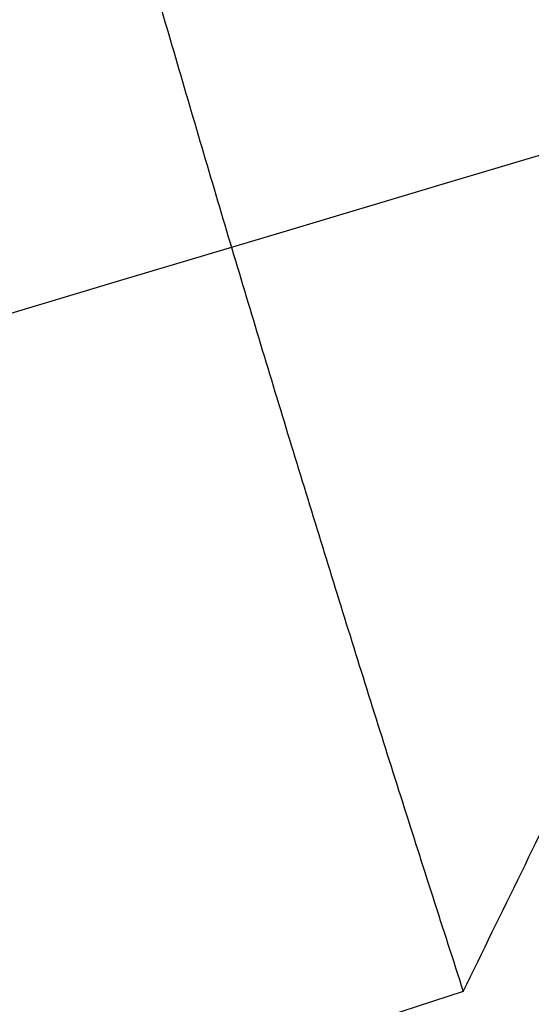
# Model space of a CAD drawing. Header units: millimetres. Extents: x -243.9 to -229.5, y -3.7 to 10.8.
# Tile 132 of 256: x -239.5987 to -239.5525, y 2.5705 to 2.6593. Entities that reach past the tile are written whole.
import ezdxf

# ---------------------------------------------------------------- set-up
doc = ezdxf.new("R2010")
doc.units = ezdxf.units.MM
doc.header["$MEASUREMENT"] = 0
doc.layers.add('Default', color=7, linetype='Continuous', true_color=0x000000)

msp = doc.modelspace()

# ---------------------------------------------------------------- linework, layer by layer
at = {"layer": 'Default'}
msp.add_open_spline([(-233.690532, 3.75, 128.804588), (-233.690313, 4.136108, 128.804588), (-233.844103, 4.90838, 128.804588), (-234.508915, 5.903472, 128.804588), (-235.339376, 6.449053, 128.804588), (-236.084572, 6.664703, 128.804588), (-236.841333, 6.736961, 128.804588), (-237.798893, 6.546505, 128.804588), (-238.623711, 5.995299, 128.804588), (-239.123265, 5.380749, 128.804588), (-239.395458, 4.857328, 128.804588), (-239.555341, 4.305999, 128.804588), (-239.627427, 3.549175, 128.804588), (-239.437084, 2.591657, 128.804588), (-238.885806, 1.766812, 128.804588), (-238.271295, 1.267272, 128.804588), (-237.747853, 0.995071, 128.804588), (-237.196534, 0.835193, 128.804588), (-236.439705, 0.763104, 128.804588), (-235.48219, 0.953449, 128.804588), (-234.657343, 1.504726, 128.804588), (-234.157804, 2.119237, 128.804588), (-233.885609, 2.642669, 128.804588), (-233.725632, 3.194043, 128.804588), (-233.690488, 3.564637, 128.804588), (-233.690532, 3.75, 128.804588)], degree=3, knots=[0, 0, 0, 0, 1.158433, 2.316866, 3.521729, 4.07773, 4.633732, 5.792165, 6.950598, 7.55303, 8.155461, 8.711463, 9.267464, 10.425897, 11.58433, 12.186762, 12.789193, 13.345195, 13.901196, 15.059629, 16.218062, 16.820494, 17.422925, 17.978927, 18.534928, 18.534928, 18.534928, 18.534928], dxfattribs=at)
for points, degree in [([(-239.58466, 2.932811, 127.848938), (-240.864437, 2.68183, 123.515604), (-242.144213, 2.430849, 119.182271), (-243.423989, 2.179868, 114.848938)], 3), ([(-239.554458, 2.796216, 127.848938), (-240.820818, 2.484525, 123.515604), (-242.087178, 2.172834, 119.182271), (-243.353538, 1.861143, 114.848938)], 3), ([(-239.558694, 2.571627, 127.848938), (-239.516701, 2.657539, 127.848938), (-239.474708, 2.743451, 127.848938)], 2), ([(-239.516701, 2.657539, 127.848938), (-240.766279, 2.284213, 123.515604), (-242.015858, 1.910888, 119.182271), (-243.265437, 1.537563, 114.848938)], 3), ([(-239.558694, 2.571627, 127.848938), (-240.826936, 2.160118, 123.515604), (-242.095178, 1.748609, 119.182271), (-243.363421, 1.337101, 114.848938)], 3)]:
    msp.add_open_spline(points, degree=degree, dxfattribs=at)
for points, weights in [([(-239.634209, 2.848981, 127.848938), (-239.603103, 2.708493, 127.848938), (-239.558694, 2.571627, 127.848938)], [1, 0.998851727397, 1]), ([(-239.634209, 2.848981, 127.848938), (-239.578767, 2.75238, 127.848938), (-239.516701, 2.657539, 127.848938)], [1, 0.999425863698, 1])]:
    msp.add_rational_spline(points, weights, degree=2, dxfattribs=at)

doc.saveas('drawing.dxf')
